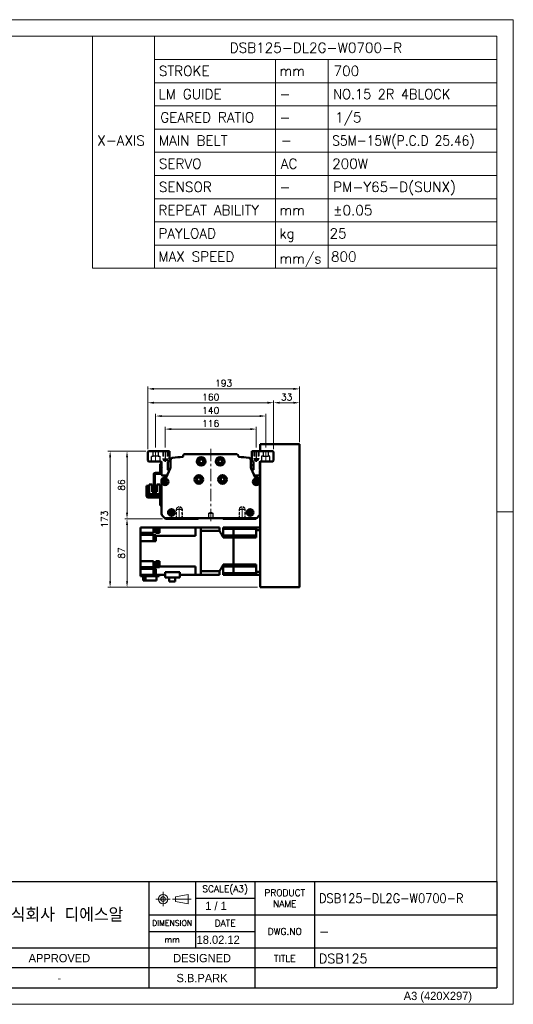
# Model space of a CAD drawing. Header units: millimetres. Extents: x 46891 to 50316, y 6223 to 9780.
# Tile 5 of 5: x 49688 to 50316, y 8529 to 9780. Entities that reach past the tile are written whole.
import ezdxf
from ezdxf.enums import TextEntityAlignment as Align

# ---------------------------------------------------------------- set-up
doc = ezdxf.new("R2010")
doc.units = ezdxf.units.MM
doc.header["$LTSCALE"] = 0.5
for name, pattern in [('CENTER', [50.8, 31.75, -6.35, 6.35, -6.35]), ('HIDDEN', [9.525, 6.35, -3.175]), ('HIDDENX2', [19.05, 12.7, -6.35])]:
    doc.linetypes.add(name, pattern=pattern)
doc.layers.get('0').update_dxf_attribs({"lineweight": 20})
for name, color, linetype, lineweight in [('1', 1, 'CENTER', 13), ('4', 4, 'Continuous', 13), ('외형선(ISO)', 7, 'Continuous', 50)]:
    doc.layers.add(name, color=color, linetype=linetype, lineweight=lineweight)
for name, color, linetype in [('2', 2, 'HIDDENX2'), ('3', 3, 'Continuous'), ('C', 1, 'CENTER')]:
    doc.layers.add(name, color=color, linetype=linetype)
doc.styles.add('ACISOGDT', font='amgdt.shx')
doc.styles.add('DSR TEXT', font='romans.shx', dxfattribs={"bigfont": 'whgtxt.shx'})
doc.styles.get("Standard").update_dxf_attribs({"font": 'romans.shx', "bigfont": 'whgtxt.shx'})
doc.dimstyles.new('DSR', dxfattribs={"dimscale": 2, "dimtxt": 3, "dimasz": 3, "dimexe": 0.5, "dimexo": 0.5, "dimgap": 0.5, "dimtad": 1, "dimdsep": 46, "dimtxsty": 'Standard', "dimcen": 2.5, "dimclrd": 4, "dimclre": 4, "dimclrt": 2, "dimadec": 0, "dimazin": 2, "dimtfac": 1, "dimtmove": 0, "dimatfit": 3, "dimfxl": 0, "dimlwd": -1, "dimlwe": -1, "dimarcsym": 0})

# ---------------------------------------------------------------- blocks, each defined once
blk = doc.blocks.new('A$C13F00394')
for p, q in [((109.11, 28.14), (105.34, 27.43)), ((105.34, 27.43), (105.34, 26.01)), ((109.11, 25.3), (109.11, 28.14)), ((-202.34, 25.67), (-191.42, 25.67)), ((-202.34, 25.3), (-191.42, 25.3)), ((105.34, 26.01), (109.11, 25.3))]:
    blk.add_line(p, q)
for radius in [1.42, 0.71]:
    blk.add_circle((101.56, 26.76), radius)
at = {"layer": '1'}
for p, q in [((103.69, 26.76), (99.44, 26.76)), ((101.56, 28.89), (101.56, 24.63)), ((104.41, 26.76), (110.04, 26.76))]:
    blk.add_line(p, q, dxfattribs=at)
at = {"layer": '3'}
for p, q in [((0, 32), (-207.68, 32)), ((0, 32), (202.32, 32)), ((0, 32), (0, 0)), ((43.43, 32), (43.43, 0)), ((97.32, 32), (97.32, 12)), ((111.32, 32), (111.32, 12)), ((129.32, 32), (129.32, 0)), ((147.32, 32), (147.32, 6)), ((202.32, 32), (202.32, 0)), ((0, 28), (25, 24)), ((43.43, 28), (0, 28)), ((25, 28), (25, 0)), ((34.7, 28), (34.7, 0)), ((111.32, 27), (129.32, 27)), ((43.43, 24), (0, 24)), ((97.32, 22), (202.32, 22)), ((43.43, 20), (0, 20)), ((43.43, 16), (0, 16)), ((97.32, 17), (129.32, 17)), ((0, 12), (129.32, 12)), ((97.32, 12), (97.32, 0)), ((129.32, 12), (202.32, 12)), ((43.43, 8), (0, 8)), ((97.32, 6), (43.43, 6)), ((129.32, 6), (97.32, 6)), ((202.32, 6), (129.32, 6)), ((43.43, 4), (0, 4)), ((0, 0), (202.32, 0))]:
    blk.add_line(p, q, dxfattribs=at)
at = {"color": 0, "style": 'DSR TEXT'}
for s, height, p in [('조립 치수 허용차', 2, (11.97, 29.02)), ('등급', 1.5, (20.77, 25.52)), ('정밀급', 1.5, (27.18, 25.37)), ('보통급', 1.3, (36.41, 25.38)), ('치수 구분', 1.5, (0.69, 24.78)), (' 0.5 초과 6 이하', 1.6, (0.56, 21.19)), (' 6 초과 30 이하', 1.6, (0.49, 17.19)), (' 30 초과 120 이하', 1.6, (0.49, 13.19)), (' 120 초과 315 이하', 1.6, (0.49, 9.19)), (' 315 초과 1000 이하', 1.6, (0.49, 5.19)), (' 1000 초과 2000 이하', 1.6, (0.49, 1.19))]:
    blk.add_text(s, height=height, dxfattribs=at).set_placement(p)
at = {"color": 7, "style": 'ACISOGDT'}
for s, p in [('APPROVED', (70.28, 8.93)), ('DESIGNED', (113.35, 8.93))]:
    blk.add_text(s, height=2.5, dxfattribs=at).set_placement(p, align=Align.MIDDLE_CENTER)
at = {"color": 7, "attachment_point": 5, "style": 'DSR TEXT'}
for s, insert, char_height in [('SCALE(A3)', (120.32, 29.5), 2), ('PRODUCT\\PNAME', (138.32, 27), 2), ('주식회사 디에스알', (70.37, 22), 4.2), ('DIMENSION', (104.32, 19.5), 1.7), ('DATE', (120.32, 19.5), 2), ('DWG.NO', (138.32, 17), 2), ('mm', (104.32, 14.5), 1.8), ('TITLE', (138.32, 8.83), 2)]:
    blk.add_mtext(s, dxfattribs=dict(at, insert=insert, char_height=char_height))
at = {"color": 0, "char_height": 1.6, "attachment_point": 5, "style": 'DSR TEXT'}
for s, insert in [('%%P0.05', (29.85, 22)), ('%%P0.1', (39.07, 22)), ('%%P0.1', (29.85, 18)), ('%%P0.2', (39.07, 18)), ('%%P0.15', (29.85, 14)), ('%%P0.3', (39.07, 14)), ('%%P0.2', (29.85, 10)), ('%%P0.5', (39.07, 10)), ('%%P0.3', (29.85, 6)), ('%%P0.8', (39.07, 6)), ('%%P0.5', (29.85, 2)), ('%%P1.2', (39.07, 2))]:
    blk.add_mtext(s, dxfattribs=dict(at, insert=insert))
at = {"layer": '4', "color": 0, "style": 'DSR TEXT'}
blk.add_text('NOTE', height=3, dxfattribs=at).set_placement((-202.39, 26.38))
blk = doc.blocks.new('A$C1C1952E1')
for p, q in [((293, 292), (293, 222)), ((311.67, 292), (311.67, 222)), ((311.67, 285), (415, 285)), ((348.18, 285), (348.18, 222)), ((364.13, 285), (364.13, 222)), ((311.67, 278), (415, 278)), ((311.67, 271), (415, 271)), ((311.67, 264), (415, 264)), ((311.67, 257), (415, 257)), ((311.67, 250), (415, 250)), ((311.67, 243), (415, 243)), ((311.67, 236), (415, 236)), ((311.67, 229), (415, 229)), ((293, 222), (415, 222))]:
    blk.add_line(p, q)
at = {"color": 1}
blk.add_lwpolyline([(0, 0), (420, 0), (420, 297), (0, 297)], close=True, dxfattribs=at)
at = {"color": 3}
blk.add_lwpolyline([(5, 5), (415, 5), (415, 292), (5, 292)], close=True, dxfattribs=at)
at = {"color": 7, "style": 'ACISOGDT'}
blk.add_text('A3 (420X297)', height=2.5, dxfattribs=at).set_placement((386.91, 1.28))
blk = doc.blocks.new('t8')
at = {"color": 2, "linetype": 'HIDDEN'}
for p, q in [((-4, 0), (-4, -12)), ((-3.4, -0.6), (-4, 0)), ((3.4, -0.6), (4, 0)), ((4, 0), (4, -12)), ((-4, -12), (4, -12)), ((-4, -12), (-3.4, -13)), ((-3.4, -0.6), (3.4, -0.6)), ((-3.4, -0.6), (-3.4, -14)), ((3.4, -0.6), (3.4, -14)), ((4, -12), (3.4, -13)), ((-3.4, -14), (3.4, -14)), ((-3.4, -14), (0, -16)), ((3.4, -14), (0, -16))]:
    blk.add_line(p, q, dxfattribs=at)
at = {"color": 1, "linetype": 'CENTER'}
blk.add_line((0, 1.4), (0, -17.1), dxfattribs=at)
blk = doc.blocks.new('*D108')
at = {"color": 1, "linetype": 'ByBlock'}
for p, q in [((49872.9, 9236.6), (49872.9, 9262.8)), ((49880.7, 9259.8), (49981.1, 9259.8)), ((49988.9, 9236.6), (49988.9, 9262.8))]:
    blk.add_line(p, q, dxfattribs=at)
at = {"color": 1}
for points in [[(49880.7, 9261.1), (49880.7, 9258.5), (49872.9, 9259.8)], [(49981.1, 9261.1), (49981.1, 9258.5), (49988.9, 9259.8)]]:
    blk.add_solid(points, dxfattribs=at)
at = {"layer": 'Defpoints', "color": 0}
for p in [(49988.9, 9259.8), (49872.9, 9233), (49988.9, 9233)]:
    blk.add_point(p, dxfattribs=at)
at = {"color": 3, "insert": (49930.9, 9267), "char_height": 8.4, "attachment_point": 5, "style": 'DSR TEXT'}
blk.add_mtext('116', dxfattribs=at)
blk = doc.blocks.new('*D109')
at = {"color": 1, "linetype": 'ByBlock'}
for p, q in [((49860.9, 9236.4), (49860.9, 9279.4)), ((49868.7, 9276.4), (49993.1, 9276.4)), ((50000.9, 9236.4), (50000.9, 9279.4))]:
    blk.add_line(p, q, dxfattribs=at)
at = {"color": 1}
for points in [[(49868.7, 9277.7), (49868.7, 9275.1), (49860.9, 9276.4)], [(49993.1, 9277.7), (49993.1, 9275.1), (50000.9, 9276.4)]]:
    blk.add_solid(points, dxfattribs=at)
at = {"layer": 'Defpoints', "color": 0}
for p in [(50000.9, 9276.4), (49860.9, 9232.8), (50000.9, 9232.8)]:
    blk.add_point(p, dxfattribs=at)
at = {"color": 3, "insert": (49930.9, 9283.6), "char_height": 8.4, "attachment_point": 5, "style": 'DSR TEXT'}
blk.add_mtext('140', dxfattribs=at)
blk = doc.blocks.new('*D110')
at = {"color": 1, "linetype": 'ByBlock'}
for p, q in [((49850.9, 9234.4), (49850.9, 9296.3)), ((50010.9, 9234.4), (50010.9, 9296.3)), ((50003.1, 9293.3), (49858.7, 9293.3))]:
    blk.add_line(p, q, dxfattribs=at)
at = {"color": 1}
for points in [[(49858.7, 9294.6), (49858.7, 9292), (49850.9, 9293.3)], [(50003.1, 9294.6), (50003.1, 9292), (50010.9, 9293.3)]]:
    blk.add_solid(points, dxfattribs=at)
at = {"layer": 'Defpoints', "color": 0}
for p in [(49850.9, 9293.3), (49850.9, 9230.8), (50010.9, 9230.8)]:
    blk.add_point(p, dxfattribs=at)
at = {"color": 3, "insert": (49930.9, 9300.5), "char_height": 8.4, "attachment_point": 5, "style": 'DSR TEXT'}
blk.add_mtext('160', dxfattribs=at)
blk = doc.blocks.new('*D111')
at = {"color": 1, "linetype": 'ByBlock'}
for p, q in [((50010.9, 9234.4), (50010.9, 9296.3)), ((50043.9, 9243.4), (50043.9, 9296.3)), ((50018.7, 9293.3), (50036.1, 9293.3))]:
    blk.add_line(p, q, dxfattribs=at)
at = {"color": 1}
for points in [[(50018.7, 9294.6), (50018.7, 9292), (50010.9, 9293.3)], [(50036.1, 9294.6), (50036.1, 9292), (50043.9, 9293.3)]]:
    blk.add_solid(points, dxfattribs=at)
at = {"layer": 'Defpoints', "color": 0}
for p in [(50043.9, 9293.3), (50043.9, 9239.8), (50010.9, 9230.8)]:
    blk.add_point(p, dxfattribs=at)
at = {"color": 3, "insert": (50027.4, 9300.5), "char_height": 8.4, "attachment_point": 5, "style": 'DSR TEXT'}
blk.add_mtext('33', dxfattribs=at)
blk = doc.blocks.new('*D112')
at = {"color": 1, "linetype": 'ByBlock'}
for p, q in [((49850.9, 9234.4), (49850.9, 9313.9)), ((50036.1, 9310.9), (49858.7, 9310.9)), ((50043.9, 9243.4), (50043.9, 9313.9))]:
    blk.add_line(p, q, dxfattribs=at)
at = {"color": 1}
for points in [[(49858.7, 9312.2), (49858.7, 9309.6), (49850.9, 9310.9)], [(50036.1, 9312.2), (50036.1, 9309.6), (50043.9, 9310.9)]]:
    blk.add_solid(points, dxfattribs=at)
at = {"layer": 'Defpoints', "color": 0}
for p in [(49850.9, 9310.9), (50043.9, 9239.8), (49850.9, 9230.8)]:
    blk.add_point(p, dxfattribs=at)
at = {"color": 3, "insert": (49947.4, 9318.1), "char_height": 8.4, "attachment_point": 5, "style": 'DSR TEXT'}
blk.add_mtext('193', dxfattribs=at)
blk = doc.blocks.new('*D113')
at = {"color": 1, "linetype": 'ByBlock'}
for p, q in [((49848.3, 9231.8), (49821.5, 9231.8)), ((49824.5, 9224), (49824.5, 9153.6)), ((49869.8, 9145.8), (49821.5, 9145.8))]:
    blk.add_line(p, q, dxfattribs=at)
at = {"color": 1}
for points in [[(49823.2, 9224), (49825.8, 9224), (49824.5, 9231.8)], [(49823.2, 9153.6), (49825.8, 9153.6), (49824.5, 9145.8)]]:
    blk.add_solid(points, dxfattribs=at)
at = {"layer": 'Defpoints', "color": 0}
for p in [(49851.9, 9231.8), (49824.5, 9145.8), (49873.4, 9145.8)]:
    blk.add_point(p, dxfattribs=at)
at = {"color": 3, "insert": (49817.3, 9188.8), "char_height": 8.4, "attachment_point": 5, "rotation": 90, "style": 'DSR TEXT'}
blk.add_mtext('86', dxfattribs=at)
blk = doc.blocks.new('*D114')
at = {"color": 1, "linetype": 'ByBlock'}
for p, q in [((49869.8, 9145.8), (49821.5, 9145.8)), ((49824.5, 9066.6), (49824.5, 9138)), ((49990.3, 9058.8), (49821.5, 9058.8))]:
    blk.add_line(p, q, dxfattribs=at)
at = {"color": 1}
for points in [[(49823.2, 9138), (49825.8, 9138), (49824.5, 9145.8)], [(49823.2, 9066.6), (49825.8, 9066.6), (49824.5, 9058.8)]]:
    blk.add_solid(points, dxfattribs=at)
at = {"layer": 'Defpoints', "color": 0}
for p in [(49824.5, 9145.8), (49873.4, 9145.8), (49993.9, 9058.8)]:
    blk.add_point(p, dxfattribs=at)
at = {"color": 3, "insert": (49817.3, 9102.3), "char_height": 8.4, "attachment_point": 5, "rotation": 90, "style": 'DSR TEXT'}
blk.add_mtext('87', dxfattribs=at)
blk = doc.blocks.new('*D115')
at = {"color": 1, "linetype": 'ByBlock'}
for p, q in [((49848.3, 9231.8), (49800, 9231.8)), ((49803, 9224), (49803, 9066.6)), ((49990.3, 9058.8), (49800, 9058.8))]:
    blk.add_line(p, q, dxfattribs=at)
at = {"color": 1}
for points in [[(49801.7, 9224), (49804.3, 9224), (49803, 9231.8)], [(49801.7, 9066.6), (49804.3, 9066.6), (49803, 9058.8)]]:
    blk.add_solid(points, dxfattribs=at)
at = {"layer": 'Defpoints', "color": 0}
for p in [(49851.9, 9231.8), (49803, 9058.8), (49993.9, 9058.8)]:
    blk.add_point(p, dxfattribs=at)
at = {"color": 3, "insert": (49795.8, 9145.3), "char_height": 8.4, "attachment_point": 5, "rotation": 90, "style": 'DSR TEXT'}
blk.add_mtext('173', dxfattribs=at)

msp = doc.modelspace()

# ---------------------------------------------------------------- linework, layer by layer
at = {"color": 1}
msp.add_line((50315.71132, 9154.47752), (50294.65132, 9154.47752), dxfattribs=at)
at = {"layer": '1'}
for p, q in [((49860.90423, 9232.84584), (49860.90423, 9217.84584)), ((49930.90423, 9234.84584), (49930.90423, 9141.84584)), ((50000.90423, 9232.84584), (50000.90423, 9217.84584))]:
    msp.add_line(p, q, dxfattribs=at)
at = {"layer": '2'}
for p, q in [((49855.65423, 9218.84584), (49855.65423, 9225.34584)), ((49855.65423, 9225.34584), (49857.60423, 9225.34584)), ((49857.60423, 9225.34584), (49857.60423, 9231.84584)), ((49864.20423, 9225.34584), (49857.60423, 9225.34584)), ((49864.20423, 9231.84584), (49864.20423, 9225.34584)), ((49864.20423, 9225.34584), (49866.15423, 9225.34584)), ((49866.15423, 9225.34584), (49866.15423, 9218.84584)), ((49869.90423, 9231.84584), (49869.90423, 9221.84584)), ((49870.40423, 9231.34584), (49869.90423, 9231.84584)), ((49869.90423, 9221.84584), (49875.90423, 9221.84584)), ((49869.90423, 9221.84584), (49870.40423, 9220.97982)), ((49870.40423, 9231.34584), (49870.40423, 9220.34584)), ((49870.40423, 9231.34584), (49875.40423, 9231.34584)), ((49870.40423, 9220.34584), (49872.90423, 9218.90247)), ((49870.40423, 9220.34584), (49875.40423, 9220.34584)), ((49875.40423, 9220.34584), (49872.90423, 9218.90247)), ((49875.40423, 9231.34584), (49875.90423, 9231.84584)), ((49875.40423, 9231.34584), (49875.40423, 9220.34584)), ((49875.90423, 9221.84584), (49875.40423, 9220.97982)), ((49875.90423, 9231.84584), (49875.90423, 9221.84584)), ((49985.90423, 9231.84584), (49985.90423, 9221.84584)), ((49986.40423, 9231.34584), (49985.90423, 9231.84584)), ((49991.90423, 9221.84584), (49985.90423, 9221.84584)), ((49985.90423, 9221.84584), (49986.40423, 9220.97982)), ((49986.40423, 9231.34584), (49986.40423, 9220.34584)), ((49991.40423, 9231.34584), (49986.40423, 9231.34584)), ((49991.40423, 9220.34584), (49986.40423, 9220.34584)), ((49986.40423, 9220.34584), (49988.90423, 9218.90247)), ((49991.40423, 9220.34584), (49988.90423, 9218.90247)), ((49991.40423, 9231.34584), (49991.90423, 9231.84584)), ((49991.40423, 9231.34584), (49991.40423, 9220.34584)), ((49991.90423, 9221.84584), (49991.40423, 9220.97982)), ((49991.90423, 9231.84584), (49991.90423, 9221.84584)), ((49997.60423, 9225.34584), (49995.65423, 9225.34584)), ((49995.65423, 9225.34584), (49995.65423, 9218.84584)), ((49997.60423, 9231.84584), (49997.60423, 9225.34584)), ((49997.60423, 9225.34584), (50004.20423, 9225.34584)), ((50004.20423, 9225.34584), (50004.20423, 9231.84584)), ((50006.15423, 9225.34584), (50004.20423, 9225.34584)), ((50006.15423, 9218.84584), (50006.15423, 9225.34584)), ((49928.40423, 9152.84584), (49930.90423, 9154.34799)), ((49928.40423, 9146.84584), (49928.40423, 9152.84584)), ((49928.40423, 9152.84584), (49933.40423, 9152.84584)), ((49933.40423, 9146.84584), (49928.40423, 9146.84584)), ((49930.90423, 9154.34799), (49933.40423, 9152.84584)), ((49933.40423, 9152.84584), (49933.40423, 9146.84584))]:
    msp.add_line(p, q, dxfattribs=at)
at = {"layer": '3'}
for p in [(50294.65132, 8684.83952), (49442.49018, 8550.05552)]:
    msp.add_line(p, (50294.65132, 8550.05552), dxfattribs=at)
at = {"layer": 'C'}
for p, q in [((49872.90423, 9232.99717), (49872.90423, 9218.01759)), ((49988.90423, 9232.99717), (49988.90423, 9218.01759))]:
    msp.add_line(p, q, dxfattribs=at)
at = {"layer": '외형선(ISO)'}
for p, q in [((50042.90423, 9240.84584), (49993.90423, 9240.84584)), ((49993.90423, 9239.84584), (49993.90423, 9240.84584)), ((49993.90423, 9231.84584), (49993.90423, 9239.84584)), ((50043.90423, 9059.84584), (50043.90423, 9239.84584)), ((49851.90423, 9231.84584), (49850.90423, 9230.84584)), ((49850.90423, 9230.84584), (49850.90423, 9219.84584)), ((49850.90423, 9219.84584), (49851.90423, 9218.84584)), ((49878.40423, 9231.84584), (49851.90423, 9231.84584)), ((49878.40423, 9220.37466), (49878.40423, 9231.84584)), ((49879.90423, 9220.50833), (49879.90423, 9211.94403)), ((49895.67683, 9225.84584), (49895.67683, 9225.06132)), ((49964.13164, 9227.84584), (49897.67683, 9227.84584)), ((49966.13164, 9225.06132), (49966.13164, 9225.84584)), ((49981.90423, 9211.94403), (49981.90423, 9220.50833)), ((49983.40423, 9231.84584), (49983.40423, 9220.37466)), ((50009.90423, 9231.84584), (49983.40423, 9231.84584)), ((50010.90423, 9230.84584), (50009.90423, 9231.84584)), ((50009.90423, 9218.84584), (50010.90423, 9219.84584)), ((50010.90423, 9219.84584), (50010.90423, 9230.84584)), ((49851.90423, 9218.84584), (49867.40423, 9218.84584)), ((49866.80423, 9215.84584), (49866.80423, 9204.44584)), ((49868.40423, 9215.84584), (49866.80423, 9215.84584)), ((49868.40423, 9217.84584), (49868.40423, 9211.34584)), ((49868.40423, 9211.34584), (49868.90423, 9210.84584)), ((49868.40423, 9210.34584), (49868.40423, 9211.34584)), ((49868.90423, 9210.84584), (49868.40423, 9210.34584)), ((49868.40423, 9210.34584), (49868.40423, 9209.34584)), ((49868.40423, 9209.34584), (49868.90423, 9208.84584)), ((49868.40423, 9208.34584), (49868.40423, 9209.34584)), ((49868.90423, 9208.84584), (49868.40423, 9208.34584)), ((49868.40423, 9208.34584), (49868.40423, 9207.34584)), ((49868.40423, 9207.34584), (49868.90423, 9206.84584)), ((49868.40423, 9206.34584), (49868.40423, 9207.34584)), ((49879.44403, 9209.84873), (49874.17236, 9198.42678)), ((49876.40423, 9208.34584), (49876.40423, 9216.37466)), ((49878.51962, 9207.84584), (49876.90423, 9207.84584)), ((49985.40423, 9213.84584), (49981.90423, 9213.84584)), ((49987.63611, 9198.42678), (49982.36444, 9209.84873)), ((49984.90423, 9207.84584), (49983.28885, 9207.84584)), ((49985.40423, 9216.37466), (49985.40423, 9208.34584)), ((49992.90423, 9210.84584), (49993.40423, 9211.34584)), ((49993.40423, 9210.34584), (49992.90423, 9210.84584)), ((49992.90423, 9208.84584), (49993.40423, 9209.34584)), ((49993.40423, 9208.34584), (49992.90423, 9208.84584)), ((49992.90423, 9206.84584), (49993.40423, 9207.34584)), ((49993.40423, 9211.34584), (49993.40423, 9217.84584)), ((49993.40423, 9216.84584), (49993.90423, 9216.84584)), ((49993.40423, 9209.34584), (49993.40423, 9210.34584)), ((49993.40423, 9207.34584), (49993.40423, 9208.34584)), ((49993.90423, 9059.84584), (49993.90423, 9218.71187)), ((49994.40423, 9218.84584), (50009.90423, 9218.84584)), ((49858.40423, 9182.84584), (49858.40423, 9202.34584)), ((49860.00423, 9202.34584), (49860.00423, 9182.84584)), ((49860.50423, 9204.44584), (49866.30423, 9204.44584)), ((49866.30423, 9202.84584), (49860.50423, 9202.84584)), ((49866.80423, 9204.44584), (49868.34384, 9204.44584)), ((49868.90423, 9206.84584), (49868.40423, 9206.34584)), ((49868.40423, 9206.34584), (49868.40423, 9201.84584)), ((49868.40423, 9194.84584), (49868.40423, 9152.08848)), ((49869.40423, 9200.84584), (49873.90423, 9200.84584)), ((49873.2644, 9197.84584), (49871.40423, 9197.84584)), ((49917.90423, 9197.2756), (49917.90423, 9194.41608)), ((49943.90423, 9197.2756), (49943.90423, 9194.41608)), ((49987.90423, 9200.84584), (49992.40423, 9200.84584)), ((49990.40423, 9197.84584), (49988.54407, 9197.84584)), ((49993.40423, 9206.34584), (49992.90423, 9206.84584)), ((49993.40423, 9201.84584), (49993.40423, 9206.34584)), ((49993.40423, 9152.08848), (49993.40423, 9194.84584)), ((49849.40428, 9184.846), (49849.40426, 9174.846)), ((49851.00428, 9187.846), (49849.40428, 9187.846)), ((49849.40428, 9184.846), (49849.40428, 9187.846)), ((49851.00426, 9174.946), (49851.00428, 9184.846)), ((49851.00428, 9187.846), (49851.00428, 9184.846)), ((49852.70427, 9189.34599), (49852.70424, 9176.94599)), ((49856.40427, 9189.34599), (49852.70427, 9189.34599)), ((49856.40425, 9179.94599), (49856.40427, 9189.34599)), ((49860.00423, 9182.84584), (49858.40423, 9182.84584)), ((49862.40427, 9189.34597), (49862.40425, 9179.94597)), ((49866.10427, 9189.34597), (49862.40427, 9189.34597)), ((49866.10424, 9176.94597), (49866.10427, 9189.34597)), ((49851.40425, 9172.84599), (49866.30425, 9172.84597)), ((49866.40426, 9174.44597), (49851.50426, 9174.44599)), ((49852.70424, 9174.44599), (49852.70424, 9176.94599)), ((49854.70424, 9176.94599), (49852.70424, 9176.94599)), ((49864.10424, 9176.94597), (49854.70424, 9176.94599)), ((49856.40425, 9180.94599), (49862.40425, 9180.94597)), ((49862.40425, 9180.64597), (49856.40425, 9180.64599)), ((49856.40425, 9179.94599), (49862.40425, 9179.94597)), ((49866.10424, 9176.94597), (49864.10424, 9176.94597)), ((49866.10424, 9176.94597), (49866.10424, 9174.44597)), ((49866.80425, 9172.34597), (49866.80424, 9165.84597)), ((49993.90423, 9169.84584), (49993.40423, 9169.84584)), ((49866.80423, 9162.84597), (49866.80424, 9165.84597)), ((49866.80423, 9162.84597), (49868.40423, 9162.84596)), ((49869.28291, 9149.96716), (49872.40423, 9146.84584)), ((49872.40423, 9146.84584), (49873.40423, 9145.84584)), ((49872.40423, 9146.84584), (49989.40423, 9146.84584)), ((49873.40423, 9145.84584), (49914.90423, 9145.84584)), ((49914.90423, 9145.84584), (49915.75779, 9146.69939)), ((49946.05068, 9146.69939), (49946.90423, 9145.84584)), ((49946.90423, 9145.84584), (49988.40423, 9145.84584)), ((49988.40423, 9145.84584), (49989.40423, 9146.84584)), ((49989.40423, 9146.84584), (49992.52556, 9149.96716)), ((49841.80423, 9134.84584), (49858.30423, 9134.84584)), ((49841.80423, 9131.34584), (49841.80423, 9134.84584)), ((49861.30423, 9134.84584), (49858.30423, 9134.84584)), ((49858.30423, 9129.28586), (49858.30423, 9134.84584)), ((49861.30423, 9134.84584), (49865.10423, 9134.84584)), ((49861.30423, 9134.84584), (49861.30423, 9129.28586)), ((49863.10423, 9129.13076), (49863.10423, 9134.73076)), ((49865.10423, 9134.73076), (49863.10423, 9134.73076)), ((49865.10423, 9128.98076), (49865.10423, 9134.88076)), ((49865.80423, 9134.88076), (49865.10423, 9134.88076)), ((49865.80423, 9134.88076), (49865.80423, 9134.84584)), ((49865.80423, 9129.28586), (49865.80423, 9134.84584)), ((49911.40423, 9134.84584), (49865.80423, 9134.84584)), ((49918.40423, 9134.84584), (49911.40423, 9134.84584)), ((49911.40423, 9130.34584), (49911.40423, 9134.84584)), ((49918.40423, 9134.84584), (49918.40423, 9134.84137)), ((49941.90423, 9134.84584), (49918.40423, 9134.84584)), ((49918.40423, 9134.84137), (49918.40423, 9130.54639)), ((49941.90423, 9134.84584), (49941.90423, 9130.54117)), ((49946.90423, 9134.84584), (49946.90423, 9133.13343)), ((49959.90423, 9134.84584), (49946.90423, 9134.84584)), ((49946.90423, 9124.59584), (49946.90423, 9133.13343)), ((49959.90423, 9133.13343), (49946.90423, 9133.13343)), ((49959.90423, 9134.84584), (49988.90423, 9134.84584)), ((49959.90423, 9133.13343), (49959.90423, 9134.84584)), ((49959.90423, 9134.84584), (49959.90423, 9133.13343)), ((49988.90423, 9133.13343), (49959.90423, 9133.13343)), ((49959.90423, 9129.59584), (49959.90423, 9133.13343)), ((49959.90423, 9129.59584), (49959.90423, 9133.13343)), ((49988.90423, 9134.84584), (49988.90423, 9131.30335)), ((49993.90423, 9134.84584), (49988.90423, 9134.84584)), ((49841.80423, 9131.34584), (49841.80423, 9127.84584)), ((49858.30423, 9127.84584), (49841.80423, 9127.84584)), ((49841.80423, 9127.84584), (49841.80423, 9125.35392)), ((49861.30423, 9125.35392), (49841.80423, 9125.35392)), ((49841.80423, 9120.84584), (49841.80423, 9125.35392)), ((49841.80423, 9120.84584), (49841.80423, 9117.34584)), ((49858.10423, 9118.3418), (49858.10423, 9123.9418)), ((49860.10423, 9123.9418), (49858.10423, 9123.9418)), ((49858.30423, 9129.28586), (49858.30423, 9127.84584)), ((49860.10423, 9118.1918), (49860.10423, 9124.0918)), ((49860.80423, 9124.0918), (49860.10423, 9124.0918)), ((49860.80423, 9118.1418), (49860.80423, 9124.1418)), ((49861.30423, 9124.1418), (49860.80423, 9124.1418)), ((49861.30423, 9127.84584), (49861.30423, 9129.28586)), ((49865.80423, 9127.84584), (49861.30423, 9127.84584)), ((49861.30423, 9125.35392), (49861.30423, 9124.80452)), ((49861.30423, 9124.40521), (49861.30423, 9124.80452)), ((49911.40423, 9124.40521), (49861.30423, 9124.40521)), ((49861.30423, 9124.40521), (49861.30423, 9117.34584)), ((49865.10423, 9129.13076), (49863.10423, 9129.13076)), ((49865.80423, 9128.98076), (49865.10423, 9128.98076)), ((49865.80423, 9129.28586), (49865.80423, 9127.84584)), ((49911.40423, 9124.40521), (49911.40423, 9130.34584)), ((49918.40423, 9130.54639), (49918.40423, 9130.54117)), ((49918.40423, 9079.15051), (49918.40423, 9130.54117)), ((49941.90423, 9130.54117), (49918.40423, 9130.54117)), ((49918.40423, 9130.34584), (49918.40423, 9079.34584)), ((49946.90423, 9124.59584), (49946.90423, 9121.88257)), ((49959.90423, 9124.59584), (49946.90423, 9124.59584)), ((49959.90423, 9121.88257), (49946.90423, 9121.88257)), ((49959.90423, 9124.59584), (49959.90423, 9129.59584)), ((49959.90423, 9124.59584), (49959.90423, 9129.59584)), ((49959.90423, 9121.88257), (49959.90423, 9124.59584)), ((49988.90423, 9124.59584), (49959.90423, 9124.59584)), ((49959.90423, 9124.59584), (49959.90423, 9121.88257)), ((49959.90423, 9087.80912), (49959.90423, 9121.88257)), ((49959.90423, 9121.88257), (49988.90423, 9121.88257)), ((49959.90423, 9087.80912), (49959.90423, 9121.88257)), ((49988.90423, 9121.88257), (49988.90423, 9131.30335)), ((49993.90423, 9131.30335), (49988.90423, 9131.30335)), ((49861.30423, 9117.34584), (49841.80423, 9117.34584)), ((49841.80423, 9092.04584), (49841.80423, 9117.34584)), ((49860.10423, 9118.3418), (49858.10423, 9118.3418)), ((49860.80423, 9118.1918), (49860.10423, 9118.1918)), ((49861.30423, 9118.1418), (49860.80423, 9118.1418)), ((49841.80423, 9092.04584), (49858.30423, 9092.04584)), ((49841.80423, 9092.04584), (49841.80423, 9088.54584)), ((49841.80423, 9084.56722), (49841.80423, 9088.54584)), ((49841.80423, 9084.56722), (49841.80423, 9082.34584)), ((49841.80423, 9084.56722), (49858.30423, 9084.56722)), ((49841.80423, 9082.34584), (49841.80423, 9078.84584)), ((49841.80423, 9082.34584), (49861.30423, 9082.34584)), ((49858.30423, 9085.28647), (49858.30423, 9092.04584)), ((49858.30423, 9085.28647), (49861.30423, 9085.28647)), ((49858.30423, 9084.88717), (49858.30423, 9085.28647)), ((49858.30423, 9084.88717), (49858.30423, 9084.56722)), ((49861.30423, 9092.04584), (49861.30423, 9085.28647)), ((49865.80423, 9092.04584), (49861.30423, 9092.04584)), ((49861.30423, 9085.28647), (49861.30423, 9084.88717)), ((49861.30423, 9084.56722), (49861.30423, 9084.88717)), ((49861.30423, 9084.56722), (49865.80423, 9084.56722)), ((49861.30423, 9082.34584), (49861.30423, 9080.40582)), ((49863.10423, 9085.38309), (49863.10423, 9090.98309)), ((49865.10423, 9090.98309), (49863.10423, 9090.98309)), ((49865.10423, 9085.38309), (49863.10423, 9085.38309)), ((49865.10423, 9085.23309), (49865.10423, 9091.13309)), ((49865.80423, 9091.13309), (49865.10423, 9091.13309)), ((49865.80423, 9085.23309), (49865.10423, 9085.23309)), ((49865.80423, 9088.63562), (49865.80423, 9092.04584)), ((49865.80423, 9088.63562), (49865.80423, 9087.73055)), ((49865.80423, 9085.28647), (49865.80423, 9087.73055)), ((49911.40423, 9085.28647), (49865.80423, 9085.28647)), ((49865.80423, 9084.88717), (49865.80423, 9085.28647)), ((49865.80423, 9084.88717), (49865.80423, 9084.56722)), ((49911.40423, 9085.28647), (49911.40423, 9079.34584)), ((49946.90423, 9087.80912), (49946.90423, 9085.09584)), ((49959.90423, 9087.80912), (49946.90423, 9087.80912)), ((49946.90423, 9085.09584), (49946.90423, 9076.55826)), ((49959.90423, 9085.09584), (49946.90423, 9085.09584)), ((49959.90423, 9085.09584), (49959.90423, 9087.80912)), ((49959.90423, 9087.80912), (49988.90423, 9087.80912)), ((49959.90423, 9087.80912), (49959.90423, 9085.09584)), ((49959.90423, 9080.09584), (49959.90423, 9085.09584)), ((49988.90423, 9085.09584), (49959.90423, 9085.09584)), ((49959.90423, 9080.09584), (49959.90423, 9085.09584)), ((49988.90423, 9078.38833), (49988.90423, 9087.80912)), ((49841.80423, 9074.84584), (49841.80423, 9078.84584)), ((49841.80423, 9072.84584), (49841.80423, 9074.84584)), ((49841.80423, 9074.84584), (49861.30423, 9074.84584)), ((49841.80423, 9072.84584), (49865.30423, 9072.84584)), ((49845.20429, 9067.34584), (49845.20429, 9072.84584)), ((49848.17654, 9067.34584), (49848.17654, 9072.84584)), ((49858.10423, 9075.55713), (49858.10423, 9081.15713)), ((49860.10423, 9081.15713), (49858.10423, 9081.15713)), ((49860.10423, 9075.55713), (49858.10423, 9075.55713)), ((49860.10423, 9075.40713), (49860.10423, 9081.30713)), ((49860.80423, 9081.30713), (49860.10423, 9081.30713)), ((49860.80423, 9075.40713), (49860.10423, 9075.40713)), ((49860.80423, 9075.35713), (49860.80423, 9081.35713)), ((49861.30423, 9081.35713), (49860.80423, 9081.35713)), ((49861.30423, 9075.35713), (49860.80423, 9075.35713)), ((49861.30423, 9074.84584), (49861.30423, 9080.40582)), ((49861.30423, 9074.84584), (49873.15423, 9074.84584)), ((49862.00418, 9067.34584), (49862.00418, 9072.84584)), ((49865.30423, 9074.84584), (49865.30423, 9072.84584)), ((49865.80423, 9074.81092), (49865.30423, 9074.81092)), ((49865.80423, 9074.84584), (49865.80423, 9074.81092)), ((49873.15423, 9078.05717), (49891.50423, 9078.05717)), ((49873.15423, 9071.44584), (49873.15423, 9078.05717)), ((49891.50423, 9071.44584), (49873.15423, 9071.44584)), ((49878.27923, 9066.04584), (49878.27923, 9071.44584)), ((49885.72923, 9066.04584), (49885.72923, 9071.44584)), ((49891.50423, 9078.05717), (49891.50423, 9071.44584)), ((49911.40423, 9074.84584), (49891.50423, 9074.84584)), ((49911.40423, 9074.84584), (49911.40423, 9079.34584)), ((49911.40423, 9074.84584), (49918.40423, 9074.84584)), ((49918.40423, 9079.15051), (49918.40423, 9079.14529)), ((49941.90423, 9079.15051), (49918.40423, 9079.15051)), ((49918.40423, 9079.14529), (49918.40423, 9074.85031)), ((49918.40423, 9074.85031), (49918.40423, 9074.84584)), ((49941.90423, 9074.84584), (49918.40423, 9074.84584)), ((49941.90423, 9079.15051), (49941.90423, 9074.84584)), ((49946.90423, 9076.55826), (49946.90423, 9074.84584)), ((49959.90423, 9076.55826), (49946.90423, 9076.55826)), ((49959.90423, 9074.84584), (49946.90423, 9074.84584)), ((49959.90423, 9076.55826), (49959.90423, 9080.09584)), ((49959.90423, 9076.55826), (49959.90423, 9080.09584)), ((49959.90423, 9074.84584), (49959.90423, 9076.55826)), ((49988.90423, 9076.55826), (49959.90423, 9076.55826)), ((49959.90423, 9076.55826), (49959.90423, 9074.84584)), ((49959.90423, 9074.84584), (49988.90423, 9074.84584)), ((49988.90423, 9078.38833), (49988.90423, 9074.84584)), ((49993.90423, 9078.38833), (49988.90423, 9078.38833)), ((49993.90423, 9074.84584), (49988.90423, 9074.84584)), ((49845.20429, 9067.34584), (49848.17654, 9067.34584)), ((49848.17654, 9067.34584), (49862.00418, 9067.34584)), ((49878.27923, 9066.04584), (49885.72923, 9066.04584)), ((49993.90423, 9058.84584), (49993.90423, 9059.84584)), ((49993.90423, 9058.84584), (50042.90423, 9058.84584))]:
    msp.add_line(p, q, dxfattribs=at)
for centre, radius in [((49918.90423, 9218.84584), 5.5), ((49918.90423, 9218.84584), 3.3), ((49918.90423, 9218.84584), 2.4585), ((49942.90423, 9218.84584), 5.5), ((49942.90423, 9218.84584), 3.3), ((49942.90423, 9218.84584), 2.4585), ((49872.90423, 9192.84584), 4.25), ((49872.90423, 9192.84584), 2.25), ((49915.90423, 9195.84584), 5.5), ((49915.90423, 9195.84584), 3.3), ((49915.90423, 9195.84584), 2.4585), ((49945.90423, 9195.84584), 5.5), ((49945.90423, 9195.84584), 3.3), ((49945.90423, 9195.84584), 2.4585), ((49988.90423, 9192.84584), 4.25), ((49988.90423, 9192.84584), 2.25), ((49880.90423, 9153.84584), 4.25), ((49980.90423, 9153.84584), 4.25), ((49880.90423, 9153.84584), 2.25), ((49980.90423, 9153.84584), 2.25)]:
    msp.add_circle(centre, radius, dxfattribs=at)
for centre, radius, start, end in [((50042.90423, 9239.84584), 1, 0, 90), ((49881.40423, 9216.37466), 5, 126.86989765, 180), ((49882.90423, 9220.50833), 3, 95.57599886, 180), ((49930.90423, 8728.84584), 497, 94.11817747, 95.57599887), ((49895.17683, 9225.06132), 0.5, 274.11817747, 0), ((49897.67683, 9225.84584), 2, 89.99999999, 180), ((49964.13164, 9225.84584), 2, 0, 89.99999999), ((49966.63164, 9225.06132), 0.5, 180, 265.88182237), ((49930.90423, 8728.84584), 497, 84.42400111, 85.88182251), ((49978.90423, 9220.50833), 3, 0, 84.42400111), ((49980.40423, 9216.37466), 5, 0, 53.13010235), ((49867.40423, 9217.84584), 1, 0, 90), ((49876.90423, 9208.34584), 0.5, 180, 270), ((49874.90423, 9211.94403), 5, 335.22485942, 0), ((49986.90423, 9211.94403), 5, 180, 204.77514056), ((49984.90423, 9208.34584), 0.5, 270, 0), ((49994.40423, 9217.84584), 1, 90, 180), ((49860.50423, 9202.34584), 2.1, 90, 180), ((49860.50423, 9202.34584), 0.5, 90, 180), ((49866.30423, 9204.94584), 0.5, 270, 0), ((49866.30423, 9204.94584), 2.1, 270, 346.225853), ((49866.30423, 9204.94584), 2.1, 346.225853, 0), ((49869.40423, 9201.84584), 1, 180, 270), ((49871.40423, 9194.84584), 3, 89.99999999, 180), ((49873.2644, 9198.84584), 1, 269.99999999, 335.22485942), ((49873.90423, 9197.84584), 3, 65.224808, 90), ((49987.90423, 9197.84584), 3, 90, 114.77508892), ((49988.54407, 9198.84584), 1, 204.77514056, 269.99999999), ((49990.40423, 9194.84584), 3, 0, 89.99999999), ((49992.40423, 9201.84584), 1, 270, 0), ((49872.90423, 9192.84584), 1.621, 36.95084612, 323.049153), ((49872.90423, 9192.84584), 1.5, 48.1896836, 311.81031516), ((49874.30423, 9194.41109), 0.6, 259.96251873, 324.85511283), ((49874.30423, 9191.28059), 0.6, 35.14488628, 100.03748038), ((49987.50423, 9194.41109), 0.6, 215.14488418, 280.03748038), ((49987.50423, 9191.28059), 0.6, 79.96251915, 144.85511722), ((49988.90423, 9192.84584), 1.621, 143.04915509, 216.95084916), ((49988.90423, 9192.84584), 1.621, 216.95084603, 143.049153), ((49988.90423, 9192.84584), 1.5, 228.1896836, 131.81031516), ((49851.40426, 9174.84599), 2, 179.99988906, 269.99988906), ((49851.50426, 9174.94599), 0.5, 179.99988906, 269.99988906), ((49866.30425, 9172.34597), 0.5, 359.99988906, 89.99988906), ((49866.40425, 9172.44597), 2, 0.24541394, 89.99988906), ((49871.40423, 9152.08848), 3, 180, 224.99999999), ((49880.90423, 9153.84584), 1.621, 129.96149723, 50.03850277), ((49880.90423, 9153.84584), 1.6, 134.4153086, 45.5846914), ((49879.43454, 9155.34584), 0.5, 328.99692459, 55.46537519), ((49882.37393, 9155.34584), 0.5, 124.53462897, 211.00307542), ((49916.11134, 9146.34584), 0.5, 90, 135), ((49945.69713, 9146.34584), 0.5, 45, 90), ((49980.90423, 9153.84584), 1.621, 129.96149723, 50.03850277), ((49980.90423, 9153.84584), 1.6, 134.4153086, 45.5846914), ((49979.43454, 9155.34584), 0.5, 328.99692459, 55.4653732), ((49982.37393, 9155.34584), 0.5, 124.53463096, 211.00307541), ((49990.40423, 9152.08848), 3, 314.99999999, 0), ((50042.90423, 9059.84584), 1, 270, 0)]:
    msp.add_arc(centre, radius, start, end, dxfattribs=at)
for points, knots in [([(49873.90423, 9193.96387), (49873.94905, 9193.92379), (49874.00307, 9193.88843), (49874.10604, 9193.84252), (49874.15402, 9193.82835), (49874.19966, 9193.82027)], [0.079922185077, 0.079922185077, 0.079922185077, 0.079922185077, 0.097958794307, 0.097958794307, 0.112583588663, 0.112583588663, 0.112583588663, 0.112583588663]), ([(49874.19966, 9191.87141), (49874.15402, 9191.86333), (49874.10604, 9191.84916), (49874.00307, 9191.80325), (49873.94905, 9191.76789), (49873.90423, 9191.72781)], [0.047260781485, 0.047260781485, 0.047260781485, 0.047260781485, 0.061885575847, 0.061885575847, 0.079922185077, 0.079922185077, 0.079922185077, 0.079922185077]), ([(49987.60881, 9193.82027), (49987.65445, 9193.82835), (49987.70243, 9193.84252), (49987.8054, 9193.88843), (49987.85942, 9193.92379), (49987.90423, 9193.96387)], [0.047260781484, 0.047260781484, 0.047260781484, 0.047260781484, 0.061885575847, 0.061885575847, 0.079922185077, 0.079922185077, 0.079922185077, 0.079922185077]), ([(49987.90423, 9191.72781), (49987.85942, 9191.76789), (49987.8054, 9191.80325), (49987.70243, 9191.84916), (49987.65445, 9191.86333), (49987.60881, 9191.87141)], [0.079922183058, 0.079922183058, 0.079922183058, 0.079922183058, 0.097958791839, 0.097958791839, 0.11258358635, 0.11258358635, 0.11258358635, 0.11258358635])]:
    msp.add_open_spline(points, degree=3, knots=knots, dxfattribs=at)
for points in [[(49879.78447, 9154.9887), (49879.81388, 9155.01751), (49879.84102, 9155.05154), (49879.86311, 9155.0883)], [(49881.94536, 9155.0883), (49881.96745, 9155.05154), (49881.99459, 9155.01751), (49882.024, 9154.9887)], [(49979.78447, 9154.9887), (49979.81388, 9155.01751), (49979.84102, 9155.05154), (49979.86311, 9155.0883)], [(49981.94536, 9155.0883), (49981.96745, 9155.05154), (49981.99459, 9155.01751), (49982.024, 9154.9887)]]:
    msp.add_open_spline(points, degree=3, dxfattribs=at)
for points, weights in [([(49946.90423, 9121.88257), (49944.9108, 9125.91935), (49941.90423, 9130.54117)], [1.45736434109, 1.41367336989, 1.35251798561]), ([(49941.90423, 9079.15051), (49944.9108, 9083.77233), (49946.90423, 9087.80912)], [1.35251798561, 1.41367336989, 1.45736434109])]:
    msp.add_rational_spline(points, weights, degree=2, dxfattribs=at)

# ---------------------------------------------------------------- block references
at = {"xscale": 4.212, "yscale": 4.212, "zscale": 4.212}
for name, p in [('A$C1C1952E1', (48546.67132, 8528.99552)), ('A$C13F00394', (49442.49018, 8550.05552))]:
    msp.add_blockref(name, p, dxfattribs=at)
at = {"rotation": 180}
msp.add_blockref('t8', (49890.90423, 9145.84584), dxfattribs=at)
at = {"xscale": -1, "rotation": 180}
msp.add_blockref('t8', (49970.90423, 9145.84584), dxfattribs=at)

# ---------------------------------------------------------------- texts
at = {"color": 3, "style": 'DSR TEXT'}
for s, p in [('DSB125-DL2G-W0700-R', (49955.0422, 9738.00481)), ('STROKE', (49864.99529, 9708.52081)), ('LM GUIDE', (49864.39251, 9679.03681)), ('X-AXIS', (49786.46389, 9620.06881)), ('MAIN BELT', (49864.99529, 9620.06881)), ('SERVO', (49864.99529, 9590.58481)), ('SENSOR', (49864.99529, 9561.10081)), ('REPEAT ABILITY', (49864.39251, 9531.61681)), ('PAYLOAD', (49864.39251, 9502.13281)), ('MAX SPEED', (49864.39251, 9472.64881))]:
    msp.add_text(s, height=12.658464, dxfattribs=at).set_placement(p)
at = {"color": 7, "style": 'DSR TEXT'}
for s, height, p in [('700', 12.658464, (50087.18098, 9708.52081)), ('mm', 12.658464, (50018.183, 9708.52081)), ('-', 12.65846, (50018.183, 9679.03681)), ('-', 12.65846, (50018.183, 9649.55281)), ('-', 12.65846, (50019.99135, 9620.06881)), ('AC', 12.658464, (50019.99135, 9590.58481)), ('200W', 12.658464, (50085.37263, 9590.58481)), ('PM-Y65-D(SUNX)', 12.658464, (50086.5782, 9561.10081)), ('-', 12.65846, (50018.183, 9561.10081)), ('±0.05', 12.658464, (50086.5782, 9531.61681)), ('mm', 12.658464, (50018.183, 9531.61681)), ('kg', 12.658464, (50018.183, 9502.13281)), ('25', 12.658464, (50082.01748, 9502.13281)), ('mm/s', 12.658464, (50018.183, 9470.23767)), ('800', 12.658464, (50083.82583, 9472.64881))]:
    msp.add_text(s, height=height, dxfattribs=at).set_placement(p)
for s, width, p in [('NO.15 2R 4BLOCK', 0.95, (50086.5782, 9679.03681)), ('S5M-15W(P.C.D 25.46)', 0.9, (50085.37263, 9620.06881))]:
    msp.add_text(s, height=12.658464, dxfattribs=dict(at, width=width)).set_placement(p)
at = {"color": 2, "style": 'DSR TEXT', "width": 0.9}
msp.add_text('DSB125-DL2G-W0700-R', height=11.7936, dxfattribs=at).set_placement((50068.51141, 8657.80545))
at = {"color": 2}
for s, height, style, p in [('1 / 1', 10.53, 'ACISOGDT', (49923.94518, 8648.73666)), ('-', 11.7936, 'DSR TEXT', (50068.51141, 8615.68545)), ('18.02.12', 10.53, 'ACISOGDT', (49913.00226, 8605.75724)), ('DSB125', 11.7936, 'DSR TEXT', (50068.51141, 8581.25369))]:
    msp.add_text(s, height=height, dxfattribs=dict(at, style=style)).set_placement(p)
at = {"color": 2, "style": 'ACISOGDT'}
for s, p in [('-', (49738.52193, 8562.37644)), ('S.B.PARK', (49919.90462, 8562.37644))]:
    msp.add_text(s, height=10.53, dxfattribs=at).set_placement(p, align=Align.MIDDLE_CENTER)
at = {"color": 3, "insert": (49866.80364, 9662.21127), "char_height": 12.658464, "attachment_point": 1, "style": 'DSR TEXT'}
msp.add_mtext('GEARED RATIO', dxfattribs=at)
at = {"color": 7, "insert": (50088.98934, 9662.21127), "char_height": 12.658464, "attachment_point": 1, "style": 'DSR TEXT'}
msp.add_mtext('1/5', dxfattribs=at)

# ---------------------------------------------------------------- dimensions: what is measured, and where the dimension line sits
for base, p1, p2, picture, middle in [((49850.90423, 9310.94493), (50043.90423, 9239.84584), (49850.90423, 9230.84584), '*D112', (49947.40423, 9318.14493)), ((49850.90423, 9293.34988), (50010.90423, 9230.84584), (49850.90423, 9230.84584), '*D110', (49930.90423, 9300.54988)), ((50043.90423, 9293.34988), (50010.90423, 9230.84584), (50043.90423, 9239.84584), '*D111', (50027.40423, 9300.54988)), ((50000.90423, 9276.37673), (49860.90423, 9232.84584), (50000.90423, 9232.84584), '*D109', (49930.90423, 9283.57673)), ((49988.90423, 9259.7967), (49872.90423, 9232.99717), (49988.90423, 9232.99717), '*D108', (49930.90423, 9266.9967))]:
    dim = msp.add_linear_dim(base=base, p1=p1, p2=p2, dimstyle='DSR', override={"dimscale": 3, "dimtxt": 2.8, "dimasz": 2.600136, "dimexe": 1, "dimexo": 1.2, "dimgap": 1, "dimdec": 4, "dimtxsty": 'DSR TEXT', "dimclrd": 1, "dimclre": 1, "dimclrt": 3, "dimtdec": 4, "dimtix": 1})
    dim.commit()
    dim.dimension.update_dxf_attribs({"geometry": picture, "text_midpoint": middle})
for base, p1, p2, picture, middle in [((49802.97386, 9058.84584), (49851.90423, 9231.84584), (49993.90423, 9058.84584), '*D115', (49795.77386, 9145.34584)), ((49824.53917, 9145.84584), (49851.90423, 9231.84584), (49873.40423, 9145.84584), '*D113', (49817.33917, 9188.84584)), ((49824.53917, 9145.84584), (49993.90423, 9058.84584), (49873.40423, 9145.84584), '*D114', (49817.33917, 9102.34584))]:
    dim = msp.add_linear_dim(base=base, p1=p1, p2=p2, angle=90, dimstyle='DSR', override={"dimscale": 3, "dimtxt": 2.8, "dimasz": 2.600136, "dimexe": 1, "dimexo": 1.2, "dimgap": 1, "dimdec": 4, "dimtxsty": 'DSR TEXT', "dimclrd": 1, "dimclre": 1, "dimclrt": 3, "dimtdec": 4, "dimtix": 1})
    dim.commit()
    dim.dimension.update_dxf_attribs({"geometry": picture, "text_midpoint": middle})

doc.saveas('drawing.dxf')
